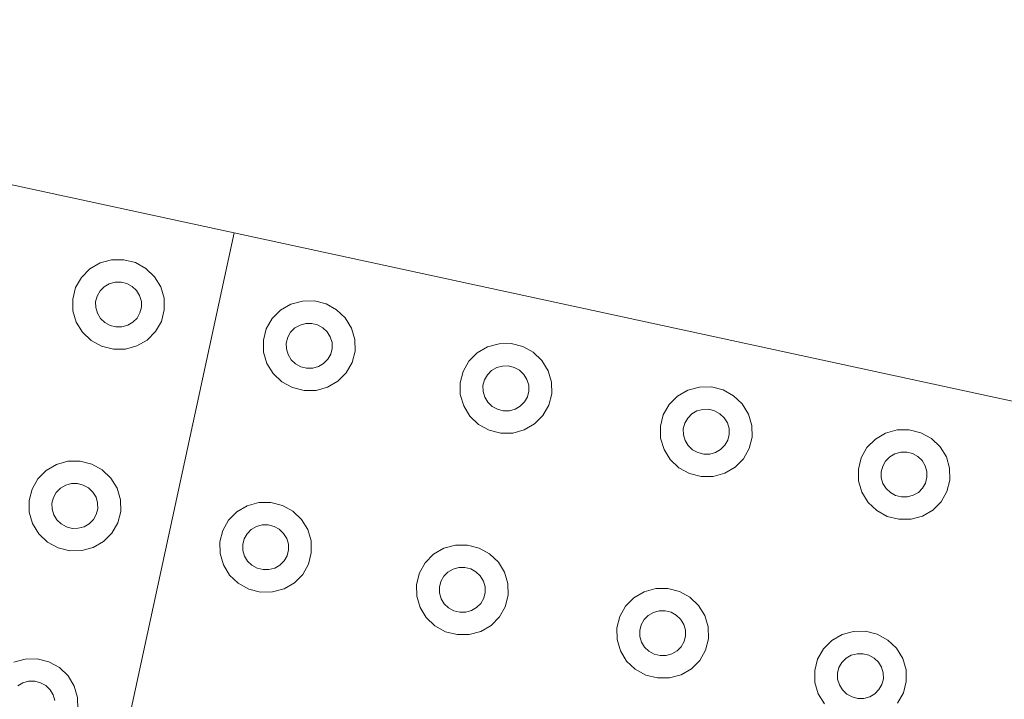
# Model space of a CAD drawing. Extents: x 5066 to 9756, y -2696 to -1109.
# Tile 152 of 248: x 9404.551 to 9405.04, y -2587.523 to -2587.185. Entities that reach past the tile are written whole.
import ezdxf

# ---------------------------------------------------------------- set-up
doc = ezdxf.new("R2010")
doc.units = 0
doc.header["$MEASUREMENT"] = 0
doc.layers.add('IFC-Elemento construtivo genérico-Contorno', color=253, linetype='CONTINUOUS', lineweight=5)

msp = doc.modelspace()

# ---------------------------------------------------------------- linework, layer by layer
at = {"layer": 'IFC-Elemento construtivo genérico-Contorno', "color": 8, "lineweight": 5}
for p, q in [((9404.16925, -2587.18525), (9404.65792, -2587.29106)), ((9404.5521, -2587.77973), (9404.65792, -2587.29106)), ((9404.65792, -2587.29106), (9405.14659, -2587.39687)), ((9404.58624, -2587.30897), (9404.59136, -2587.306)), ((9404.59136, -2587.306), (9404.5971, -2587.30444)), ((9404.5971, -2587.30444), (9404.60308, -2587.30438)), ((9404.60308, -2587.30438), (9404.60886, -2587.30585)), ((9404.60886, -2587.30585), (9404.61409, -2587.30872)), ((9404.5821, -2587.31314), (9404.58624, -2587.30897)), ((9404.61409, -2587.30872), (9404.61839, -2587.31281)), ((9404.57921, -2587.31823), (9404.5821, -2587.31314)), ((9404.59339, -2587.31779), (9404.59593, -2587.31631)), ((9404.59593, -2587.31631), (9404.59878, -2587.31552)), ((9404.59878, -2587.31552), (9404.60179, -2587.3155)), ((9404.60179, -2587.3155), (9404.60468, -2587.31623)), ((9404.60468, -2587.31623), (9404.6073, -2587.31766)), ((9404.61839, -2587.31281), (9404.62148, -2587.31785)), ((9404.57777, -2587.32389), (9404.57921, -2587.31823)), ((9404.58988, -2587.32242), (9404.59132, -2587.31987)), ((9404.59132, -2587.31987), (9404.59339, -2587.31779)), ((9404.6073, -2587.31766), (9404.60945, -2587.31971)), ((9404.60945, -2587.31971), (9404.61097, -2587.32223)), ((9404.62148, -2587.31785), (9404.62312, -2587.32348)), ((9404.57777, -2587.32389), (9404.57788, -2587.32973)), ((9404.58913, -2587.32525), (9404.58988, -2587.32242)), ((9404.58913, -2587.32525), (9404.58921, -2587.32817)), ((9404.61097, -2587.32223), (9404.61183, -2587.32505)), ((9404.61183, -2587.32505), (9404.61187, -2587.32797)), ((9404.62312, -2587.32348), (9404.62323, -2587.32933)), ((9404.68089, -2587.32946), (9404.68601, -2587.3265)), ((9404.68601, -2587.3265), (9404.69175, -2587.32493)), ((9404.69175, -2587.32493), (9404.69773, -2587.32487)), ((9404.69773, -2587.32487), (9404.70351, -2587.32634)), ((9404.70351, -2587.32634), (9404.70874, -2587.32921)), ((9404.57788, -2587.32973), (9404.57956, -2587.33536)), ((9404.58921, -2587.32817), (9404.59003, -2587.33099)), ((9404.59003, -2587.33099), (9404.59155, -2587.3335)), ((9404.60972, -2587.33334), (9404.61116, -2587.3308)), ((9404.61116, -2587.3308), (9404.61187, -2587.32797)), ((9404.62179, -2587.33499), (9404.62323, -2587.32933)), ((9404.67675, -2587.33363), (9404.68089, -2587.32946)), ((9404.70874, -2587.32921), (9404.71304, -2587.33331)), ((9404.57956, -2587.33536), (9404.58261, -2587.3404)), ((9404.59155, -2587.3335), (9404.5937, -2587.33555)), ((9404.5937, -2587.33555), (9404.59632, -2587.33699)), ((9404.60507, -2587.33691), (9404.60765, -2587.33543)), ((9404.60765, -2587.33543), (9404.60972, -2587.33334)), ((9404.6189, -2587.34008), (9404.62179, -2587.33499)), ((9404.67386, -2587.33872), (9404.67675, -2587.33363)), ((9404.69058, -2587.3368), (9404.69343, -2587.33602)), ((9404.69343, -2587.33602), (9404.69644, -2587.33599)), ((9404.69644, -2587.33599), (9404.69933, -2587.33672)), ((9404.69933, -2587.33672), (9404.70195, -2587.33816)), ((9404.71304, -2587.33331), (9404.71613, -2587.33834)), ((9404.58261, -2587.3404), (9404.58695, -2587.34449)), ((9404.59632, -2587.33699), (9404.59921, -2587.33772)), ((9404.59921, -2587.33772), (9404.60222, -2587.33769)), ((9404.60222, -2587.33769), (9404.60507, -2587.33691)), ((9404.61476, -2587.34425), (9404.6189, -2587.34008)), ((9404.67241, -2587.34438), (9404.67386, -2587.33872)), ((9404.68452, -2587.34291), (9404.68593, -2587.34037)), ((9404.68593, -2587.34037), (9404.688, -2587.33828)), ((9404.688, -2587.33828), (9404.69058, -2587.3368)), ((9404.70195, -2587.33816), (9404.70409, -2587.3402)), ((9404.70409, -2587.3402), (9404.70562, -2587.34272)), ((9404.71613, -2587.33834), (9404.71777, -2587.34398)), ((9404.58695, -2587.34449), (9404.59214, -2587.34737)), ((9404.60964, -2587.34721), (9404.61476, -2587.34425)), ((9404.67241, -2587.34438), (9404.67253, -2587.35023)), ((9404.68378, -2587.34574), (9404.68452, -2587.34291)), ((9404.68378, -2587.34574), (9404.68386, -2587.34866)), ((9404.70562, -2587.34272), (9404.70648, -2587.34554)), ((9404.70648, -2587.34554), (9404.70652, -2587.34846)), ((9404.71777, -2587.34398), (9404.71788, -2587.34982)), ((9404.78363, -2587.34763), (9404.78937, -2587.34607)), ((9404.78937, -2587.34607), (9404.79534, -2587.34601)), ((9404.79534, -2587.34601), (9404.80113, -2587.34748)), ((9404.59214, -2587.34737), (9404.59796, -2587.34883)), ((9404.59796, -2587.34883), (9404.6039, -2587.34878)), ((9404.6039, -2587.34878), (9404.60964, -2587.34721)), ((9404.67253, -2587.35023), (9404.67417, -2587.35586)), ((9404.68386, -2587.34866), (9404.68468, -2587.35148)), ((9404.70437, -2587.35383), (9404.70581, -2587.35129)), ((9404.70581, -2587.35129), (9404.70652, -2587.34846)), ((9404.71644, -2587.35548), (9404.71788, -2587.34982)), ((9404.77437, -2587.35477), (9404.77851, -2587.3506)), ((9404.77851, -2587.3506), (9404.78363, -2587.34763)), ((9404.80113, -2587.34748), (9404.80636, -2587.35035)), ((9404.80636, -2587.35035), (9404.81066, -2587.35445)), ((9404.67417, -2587.35586), (9404.67726, -2587.3609)), ((9404.68468, -2587.35148), (9404.6862, -2587.354)), ((9404.6862, -2587.354), (9404.68835, -2587.35605)), ((9404.68835, -2587.35605), (9404.69097, -2587.35748)), ((9404.69972, -2587.3574), (9404.7023, -2587.35592)), ((9404.7023, -2587.35592), (9404.70437, -2587.35383)), ((9404.71355, -2587.36057), (9404.71644, -2587.35548)), ((9404.77148, -2587.35986), (9404.77437, -2587.35477)), ((9404.81066, -2587.35445), (9404.81374, -2587.35948)), ((9404.67726, -2587.3609), (9404.68155, -2587.36499)), ((9404.69097, -2587.35748), (9404.69386, -2587.35821)), ((9404.69386, -2587.35821), (9404.69687, -2587.35819)), ((9404.69687, -2587.35819), (9404.69972, -2587.3574)), ((9404.70941, -2587.36474), (9404.71355, -2587.36057)), ((9404.77003, -2587.36552), (9404.77148, -2587.35986)), ((9404.78359, -2587.36151), (9404.78566, -2587.35942)), ((9404.78566, -2587.35942), (9404.7882, -2587.35794)), ((9404.7882, -2587.35794), (9404.79105, -2587.35716)), ((9404.79105, -2587.35716), (9404.79405, -2587.35713)), ((9404.79405, -2587.35713), (9404.79695, -2587.35786)), ((9404.79695, -2587.35786), (9404.79956, -2587.35929)), ((9404.79956, -2587.35929), (9404.80171, -2587.36134)), ((9404.81374, -2587.35948), (9404.81538, -2587.36511)), ((9404.68155, -2587.36499), (9404.68679, -2587.36786)), ((9404.70429, -2587.36771), (9404.70941, -2587.36474)), ((9404.77003, -2587.36552), (9404.77015, -2587.37136)), ((9404.7814, -2587.36688), (9404.78214, -2587.36405)), ((9404.78214, -2587.36405), (9404.78359, -2587.36151)), ((9404.80171, -2587.36134), (9404.80323, -2587.36386)), ((9404.80323, -2587.36386), (9404.80409, -2587.36668)), ((9404.81538, -2587.36511), (9404.8155, -2587.37096)), ((9404.68679, -2587.36786), (9404.69261, -2587.36932)), ((9404.69261, -2587.36932), (9404.69855, -2587.36927)), ((9404.69855, -2587.36927), (9404.70429, -2587.36771)), ((9404.7814, -2587.36688), (9404.78148, -2587.3698)), ((9404.78148, -2587.3698), (9404.7823, -2587.37262)), ((9404.80343, -2587.37243), (9404.80413, -2587.3696)), ((9404.80409, -2587.36668), (9404.80413, -2587.3696)), ((9404.81405, -2587.37662), (9404.8155, -2587.37096)), ((9404.87792, -2587.37213), (9404.88304, -2587.36916)), ((9404.88304, -2587.36916), (9404.88878, -2587.36759)), ((9404.88878, -2587.36759), (9404.89476, -2587.36754)), ((9404.89476, -2587.36754), (9404.90054, -2587.36901)), ((9404.90054, -2587.36901), (9404.90577, -2587.37188)), ((9404.77015, -2587.37136), (9404.77183, -2587.37699)), ((9404.7823, -2587.37262), (9404.78382, -2587.37513)), ((9404.78382, -2587.37513), (9404.78597, -2587.37718)), ((9404.79991, -2587.37706), (9404.80198, -2587.37497)), ((9404.80198, -2587.37497), (9404.80343, -2587.37243)), ((9404.87378, -2587.3763), (9404.87792, -2587.37213)), ((9404.90577, -2587.37188), (9404.91007, -2587.37597)), ((9404.77183, -2587.37699), (9404.77488, -2587.38203)), ((9404.78597, -2587.37718), (9404.78859, -2587.37862)), ((9404.78859, -2587.37862), (9404.79148, -2587.37935)), ((9404.79148, -2587.37935), (9404.79448, -2587.37932)), ((9404.79448, -2587.37932), (9404.79734, -2587.37854)), ((9404.79734, -2587.37854), (9404.79991, -2587.37706)), ((9404.81116, -2587.38171), (9404.81405, -2587.37662)), ((9404.87089, -2587.38139), (9404.87378, -2587.3763)), ((9404.88507, -2587.38095), (9404.88761, -2587.37946)), ((9404.88761, -2587.37946), (9404.8905, -2587.37868)), ((9404.8905, -2587.37868), (9404.89347, -2587.37865)), ((9404.89347, -2587.37865), (9404.89636, -2587.37939)), ((9404.89636, -2587.37939), (9404.89898, -2587.38082)), ((9404.91007, -2587.37597), (9404.91316, -2587.38101)), ((9404.77488, -2587.38203), (9404.77921, -2587.38612)), ((9404.80702, -2587.38588), (9404.81116, -2587.38171)), ((9404.86948, -2587.38705), (9404.87089, -2587.38139)), ((9404.88081, -2587.38841), (9404.88155, -2587.38558)), ((9404.88155, -2587.38558), (9404.883, -2587.38303)), ((9404.883, -2587.38303), (9404.88507, -2587.38095)), ((9404.89898, -2587.38082), (9404.90113, -2587.38287)), ((9404.90113, -2587.38287), (9404.90269, -2587.38539)), ((9404.90269, -2587.38539), (9404.90351, -2587.38821)), ((9404.91316, -2587.38101), (9404.9148, -2587.38664)), ((9404.77921, -2587.38612), (9404.78441, -2587.389)), ((9404.78441, -2587.389), (9404.79023, -2587.39046)), ((9404.79023, -2587.39046), (9404.7962, -2587.39041)), ((9404.7962, -2587.39041), (9404.80191, -2587.38884)), ((9404.80191, -2587.38884), (9404.80702, -2587.38588)), ((9404.86948, -2587.38705), (9404.86956, -2587.39289)), ((9404.88081, -2587.38841), (9404.88089, -2587.39133)), ((9404.90351, -2587.38821), (9404.90355, -2587.39112)), ((9404.9148, -2587.38664), (9404.91491, -2587.39249)), ((9404.97613, -2587.3934), (9404.98124, -2587.39042)), ((9404.98124, -2587.39042), (9404.98698, -2587.38886)), ((9404.98698, -2587.38886), (9404.99296, -2587.38881)), ((9404.99296, -2587.38881), (9404.99874, -2587.39027)), ((9404.99874, -2587.39027), (9405.00398, -2587.39314)), ((9404.86956, -2587.39289), (9404.87124, -2587.39852)), ((9404.88089, -2587.39133), (9404.88171, -2587.39415)), ((9404.88171, -2587.39415), (9404.88327, -2587.39666)), ((9404.9014, -2587.3965), (9404.90284, -2587.39396)), ((9404.90284, -2587.39396), (9404.90355, -2587.39112)), ((9404.91347, -2587.39815), (9404.91491, -2587.39249)), ((9404.97198, -2587.39757), (9404.97613, -2587.3934)), ((9405.00398, -2587.39314), (9405.00827, -2587.39724)), ((9404.87124, -2587.39852), (9404.87433, -2587.40356)), ((9404.88327, -2587.39666), (9404.88542, -2587.39871)), ((9404.88542, -2587.39871), (9404.888, -2587.40015)), ((9404.888, -2587.40015), (9404.89093, -2587.40088)), ((9404.8939, -2587.40085), (9404.89675, -2587.40007)), ((9404.89675, -2587.40007), (9404.89933, -2587.39859)), ((9404.89933, -2587.39859), (9404.9014, -2587.3965)), ((9404.91062, -2587.40323), (9404.91347, -2587.39815)), ((9404.96909, -2587.40265), (9404.97198, -2587.39757)), ((9404.98581, -2587.40073), (9404.9887, -2587.39994)), ((9404.9887, -2587.39994), (9404.99167, -2587.39992)), ((9404.99167, -2587.39992), (9404.99456, -2587.40065)), ((9405.00827, -2587.39724), (9405.01136, -2587.40227)), ((9404.56972, -2587.40601), (9404.57542, -2587.40445)), ((9404.57542, -2587.40445), (9404.5814, -2587.4044)), ((9404.5814, -2587.4044), (9404.58722, -2587.40586)), ((9404.87433, -2587.40356), (9404.87863, -2587.40765)), ((9404.89093, -2587.40088), (9404.8939, -2587.40085)), ((9404.90648, -2587.4074), (9404.91062, -2587.40323)), ((9404.96769, -2587.40831), (9404.96909, -2587.40265)), ((9404.97976, -2587.40684), (9404.9812, -2587.4043)), ((9404.9812, -2587.4043), (9404.98327, -2587.40221)), ((9404.98327, -2587.40221), (9404.98581, -2587.40073)), ((9404.99456, -2587.40065), (9404.99718, -2587.40209)), ((9404.99718, -2587.40209), (9404.99933, -2587.40413)), ((9404.99933, -2587.40413), (9405.00089, -2587.40665)), ((9405.01136, -2587.40227), (9405.013, -2587.4079)), ((9404.56046, -2587.41315), (9404.5646, -2587.40898)), ((9404.5646, -2587.40898), (9404.56972, -2587.40601)), ((9404.58722, -2587.40586), (9404.59241, -2587.40873)), ((9404.59241, -2587.40873), (9404.59671, -2587.41282)), ((9404.87863, -2587.40765), (9404.88386, -2587.41053)), ((9404.90136, -2587.41037), (9404.90648, -2587.4074)), ((9404.96769, -2587.40831), (9404.96777, -2587.41416)), ((9404.97902, -2587.40967), (9404.97976, -2587.40684)), ((9404.97902, -2587.40967), (9404.97909, -2587.41259)), ((9405.00089, -2587.40665), (9405.00171, -2587.40947)), ((9405.00171, -2587.40947), (9405.00175, -2587.41239)), ((9405.013, -2587.4079), (9405.01312, -2587.41375)), ((9404.55757, -2587.41824), (9404.56046, -2587.41315)), ((9404.59671, -2587.41282), (9404.5998, -2587.41786)), ((9404.88386, -2587.41053), (9404.88964, -2587.41199)), ((9404.88964, -2587.41199), (9404.89562, -2587.41194)), ((9404.89562, -2587.41194), (9404.90136, -2587.41037)), ((9404.96777, -2587.41416), (9404.96945, -2587.41979)), ((9404.97909, -2587.41259), (9404.97991, -2587.41541)), ((9405.00105, -2587.41522), (9405.00175, -2587.41239)), ((9405.01167, -2587.41941), (9405.01312, -2587.41375)), ((9404.55613, -2587.4239), (9404.55757, -2587.41824)), ((9404.56964, -2587.41988), (9404.57171, -2587.4178)), ((9404.57171, -2587.4178), (9404.57429, -2587.41632)), ((9404.57429, -2587.41632), (9404.57714, -2587.41553)), ((9404.57714, -2587.41553), (9404.58011, -2587.4155)), ((9404.58011, -2587.4155), (9404.58304, -2587.41624)), ((9404.58304, -2587.41624), (9404.58566, -2587.41767)), ((9404.58566, -2587.41767), (9404.5878, -2587.41972)), ((9404.5878, -2587.41972), (9404.58933, -2587.42224)), ((9404.5998, -2587.41786), (9404.60148, -2587.42349)), ((9404.96945, -2587.41979), (9404.97253, -2587.42482)), ((9404.97991, -2587.41541), (9404.98144, -2587.41793)), ((9404.98144, -2587.41793), (9404.98363, -2587.41997)), ((9404.99753, -2587.41985), (9404.9996, -2587.41776)), ((9404.9996, -2587.41776), (9405.00105, -2587.41522)), ((9405.00878, -2587.4245), (9405.01167, -2587.41941)), ((9404.55613, -2587.4239), (9404.55624, -2587.42974)), ((9404.56749, -2587.42526), (9404.5682, -2587.42243)), ((9404.5682, -2587.42243), (9404.56964, -2587.41988)), ((9404.58933, -2587.42224), (9404.59015, -2587.42506)), ((9404.60148, -2587.42349), (9404.60159, -2587.42934)), ((9404.98363, -2587.41997), (9404.9862, -2587.42141)), ((9404.9862, -2587.42141), (9404.98913, -2587.42214)), ((9404.98913, -2587.42214), (9404.9921, -2587.42212)), ((9404.9921, -2587.42212), (9404.99495, -2587.42133)), ((9404.99495, -2587.42133), (9404.99753, -2587.41985)), ((9405.00464, -2587.42867), (9405.00878, -2587.4245)), ((9404.56749, -2587.42526), (9404.56753, -2587.42818)), ((9404.56753, -2587.42818), (9404.56835, -2587.431)), ((9404.58948, -2587.43081), (9404.59023, -2587.42798)), ((9404.59015, -2587.42506), (9404.59023, -2587.42798)), ((9404.60015, -2587.435), (9404.60159, -2587.42934)), ((9404.65511, -2587.43364), (9404.65925, -2587.42947)), ((9404.65925, -2587.42947), (9404.66433, -2587.42651)), ((9404.66433, -2587.42651), (9404.67007, -2587.42494)), ((9404.67007, -2587.42494), (9404.67605, -2587.42489)), ((9404.67605, -2587.42489), (9404.68187, -2587.42635)), ((9404.68187, -2587.42635), (9404.68706, -2587.42923)), ((9404.68706, -2587.42923), (9404.69136, -2587.43332)), ((9404.97253, -2587.42482), (9404.97683, -2587.42892)), ((9404.97683, -2587.42892), (9404.98202, -2587.43179)), ((9404.99956, -2587.43164), (9405.00464, -2587.42867)), ((9404.55624, -2587.42974), (9404.55788, -2587.43538)), ((9404.56835, -2587.431), (9404.56991, -2587.43352)), ((9404.56991, -2587.43352), (9404.57206, -2587.43556)), ((9404.58597, -2587.43544), (9404.58804, -2587.43335)), ((9404.58804, -2587.43335), (9404.58948, -2587.43081)), ((9404.65222, -2587.43873), (9404.65511, -2587.43364)), ((9404.69136, -2587.43332), (9404.69445, -2587.43836)), ((9404.98202, -2587.43179), (9404.98784, -2587.43325)), ((9404.98784, -2587.43325), (9404.99382, -2587.4332)), ((9404.99382, -2587.4332), (9404.99956, -2587.43164)), ((9404.55788, -2587.43538), (9404.56097, -2587.44041)), ((9404.57206, -2587.43556), (9404.57468, -2587.437)), ((9404.57468, -2587.437), (9404.57757, -2587.43773)), ((9404.57757, -2587.43773), (9404.58054, -2587.43771)), ((9404.58054, -2587.43771), (9404.58343, -2587.43692)), ((9404.58343, -2587.43692), (9404.58597, -2587.43544)), ((9404.59726, -2587.44008), (9404.60015, -2587.435)), ((9404.65077, -2587.44439), (9404.65222, -2587.43873)), ((9404.66429, -2587.44038), (9404.66636, -2587.43829)), ((9404.66636, -2587.43829), (9404.66894, -2587.43681)), ((9404.66894, -2587.43681), (9404.67179, -2587.43603)), ((9404.67179, -2587.43603), (9404.67476, -2587.436)), ((9404.67476, -2587.436), (9404.67769, -2587.43673)), ((9404.67769, -2587.43673), (9404.68027, -2587.43817)), ((9404.68027, -2587.43817), (9404.68245, -2587.44022)), ((9404.69445, -2587.43836), (9404.69613, -2587.44399)), ((9404.56097, -2587.44041), (9404.56527, -2587.44451)), ((9404.588, -2587.44722), (9404.59312, -2587.44425)), ((9404.59312, -2587.44425), (9404.59726, -2587.44008)), ((9404.66214, -2587.44575), (9404.66284, -2587.44292)), ((9404.66284, -2587.44292), (9404.66429, -2587.44038)), ((9404.68245, -2587.44022), (9404.68398, -2587.44273)), ((9404.68398, -2587.44273), (9404.6848, -2587.44555)), ((9404.69613, -2587.44399), (9404.6962, -2587.44983)), ((9404.56527, -2587.44451), (9404.5705, -2587.44738)), ((9404.5705, -2587.44738), (9404.57628, -2587.44884)), ((9404.57628, -2587.44884), (9404.58226, -2587.44879)), ((9404.58226, -2587.44879), (9404.588, -2587.44722)), ((9404.65077, -2587.44439), (9404.65089, -2587.45024)), ((9404.66214, -2587.44575), (9404.66218, -2587.44867)), ((9404.66218, -2587.44867), (9404.663, -2587.45149)), ((9404.68413, -2587.4513), (9404.68488, -2587.44847)), ((9404.6848, -2587.44555), (9404.68488, -2587.44847)), ((9404.75687, -2587.45061), (9404.76198, -2587.44764)), ((9404.76198, -2587.44764), (9404.76769, -2587.44608)), ((9404.76769, -2587.44608), (9404.77366, -2587.44603)), ((9404.77366, -2587.44603), (9404.77948, -2587.44749)), ((9404.77948, -2587.44749), (9404.78468, -2587.45036)), ((9404.65089, -2587.45024), (9404.65253, -2587.45587)), ((9404.663, -2587.45149), (9404.66456, -2587.45401)), ((9404.66456, -2587.45401), (9404.66671, -2587.45606)), ((9404.68062, -2587.45593), (9404.68269, -2587.45384)), ((9404.68269, -2587.45384), (9404.68413, -2587.4513)), ((9404.6948, -2587.45549), (9404.6962, -2587.44983)), ((9404.75273, -2587.45478), (9404.75687, -2587.45061)), ((9404.78468, -2587.45036), (9404.78902, -2587.45446)), ((9404.65253, -2587.45587), (9404.65562, -2587.46091)), ((9404.66671, -2587.45606), (9404.66933, -2587.4575)), ((9404.66933, -2587.4575), (9404.67222, -2587.45822)), ((9404.67222, -2587.45822), (9404.67519, -2587.4582)), ((9404.67519, -2587.4582), (9404.67808, -2587.45741)), ((9404.67808, -2587.45741), (9404.68062, -2587.45593)), ((9404.69191, -2587.46058), (9404.6948, -2587.45549)), ((9404.74984, -2587.45987), (9404.75273, -2587.45478)), ((9404.76398, -2587.45943), (9404.76655, -2587.45795)), ((9404.76655, -2587.45795), (9404.76941, -2587.45717)), ((9404.76941, -2587.45717), (9404.77241, -2587.45714)), ((9404.77241, -2587.45714), (9404.7753, -2587.45787)), ((9404.7753, -2587.45787), (9404.77792, -2587.45931)), ((9404.78902, -2587.45446), (9404.79206, -2587.45949)), ((9404.65562, -2587.46091), (9404.65991, -2587.465)), ((9404.68777, -2587.46475), (9404.69191, -2587.46058)), ((9404.74839, -2587.46553), (9404.74984, -2587.45987)), ((9404.76046, -2587.46406), (9404.76191, -2587.46152)), ((9404.76191, -2587.46152), (9404.76398, -2587.45943)), ((9404.77792, -2587.45931), (9404.78007, -2587.46135)), ((9404.78007, -2587.46135), (9404.78159, -2587.46387)), ((9404.79206, -2587.45949), (9404.79374, -2587.46512)), ((9404.65991, -2587.465), (9404.66515, -2587.46788)), ((9404.66515, -2587.46788), (9404.67093, -2587.46934)), ((9404.67691, -2587.46928), (9404.68265, -2587.46772)), ((9404.68265, -2587.46772), (9404.68777, -2587.46475)), ((9404.74839, -2587.46553), (9404.74851, -2587.47138)), ((9404.75976, -2587.46689), (9404.76046, -2587.46406)), ((9404.75976, -2587.46689), (9404.7598, -2587.46981)), ((9404.78159, -2587.46387), (9404.78241, -2587.46669)), ((9404.78241, -2587.46669), (9404.78249, -2587.46961)), ((9404.79374, -2587.46512), (9404.79386, -2587.47097)), ((9404.8614, -2587.46917), (9404.86714, -2587.46761)), ((9404.86714, -2587.46761), (9404.87312, -2587.46756)), ((9404.87312, -2587.46756), (9404.8789, -2587.46902)), ((9404.67093, -2587.46934), (9404.67691, -2587.46928)), ((9404.74851, -2587.47138), (9404.75015, -2587.47701)), ((9404.7598, -2587.46981), (9404.76066, -2587.47263)), ((9404.76066, -2587.47263), (9404.76218, -2587.47515)), ((9404.7803, -2587.47498), (9404.78175, -2587.47244)), ((9404.78175, -2587.47244), (9404.78249, -2587.46961)), ((9404.79241, -2587.47663), (9404.79386, -2587.47097)), ((9404.85214, -2587.47631), (9404.85628, -2587.47214)), ((9404.85628, -2587.47214), (9404.8614, -2587.46917)), ((9404.8789, -2587.46902), (9404.88413, -2587.47189)), ((9404.88413, -2587.47189), (9404.88843, -2587.47598)), ((9404.75015, -2587.47701), (9404.75323, -2587.48204)), ((9404.76218, -2587.47515), (9404.76433, -2587.47719)), ((9404.76433, -2587.47719), (9404.76695, -2587.47863)), ((9404.7757, -2587.47855), (9404.77823, -2587.47707)), ((9404.77823, -2587.47707), (9404.7803, -2587.47498)), ((9404.78952, -2587.48172), (9404.79241, -2587.47663)), ((9404.84925, -2587.4814), (9404.85214, -2587.47631)), ((9404.88843, -2587.47598), (9404.89152, -2587.48102)), ((9404.75323, -2587.48204), (9404.75753, -2587.48614)), ((9404.76695, -2587.47863), (9404.76984, -2587.47936)), ((9404.76984, -2587.47936), (9404.7728, -2587.47934)), ((9404.7728, -2587.47934), (9404.7757, -2587.47855)), ((9404.78538, -2587.48589), (9404.78952, -2587.48172)), ((9404.8478, -2587.48706), (9404.84925, -2587.4814)), ((9404.85988, -2587.48559), (9404.86132, -2587.48304)), ((9404.86132, -2587.48304), (9404.86339, -2587.48096)), ((9404.86339, -2587.48096), (9404.86597, -2587.47947)), ((9404.86597, -2587.47947), (9404.86882, -2587.47869)), ((9404.86882, -2587.47869), (9404.87183, -2587.47866)), ((9404.87183, -2587.47866), (9404.87472, -2587.4794)), ((9404.87472, -2587.4794), (9404.87734, -2587.48083)), ((9404.87734, -2587.48083), (9404.87948, -2587.48288)), ((9404.87948, -2587.48288), (9404.88101, -2587.4854)), ((9404.89152, -2587.48102), (9404.89316, -2587.48665)), ((9404.75753, -2587.48614), (9404.76277, -2587.48902)), ((9404.78027, -2587.48886), (9404.78538, -2587.48589)), ((9404.8478, -2587.48706), (9404.84792, -2587.4929)), ((9404.85917, -2587.48842), (9404.85988, -2587.48559)), ((9404.88101, -2587.4854), (9404.88183, -2587.48821)), ((9404.88183, -2587.48821), (9404.88191, -2587.49114)), ((9404.89316, -2587.48665), (9404.89327, -2587.4925)), ((9404.76277, -2587.48902), (9404.76855, -2587.49048)), ((9404.76855, -2587.49048), (9404.77452, -2587.49042)), ((9404.77452, -2587.49042), (9404.78027, -2587.48886)), ((9404.84792, -2587.4929), (9404.84956, -2587.49854)), ((9404.85917, -2587.48842), (9404.85925, -2587.49134)), ((9404.85925, -2587.49134), (9404.86007, -2587.49416)), ((9404.8812, -2587.49397), (9404.88191, -2587.49114)), ((9404.89183, -2587.49816), (9404.89327, -2587.4925)), ((9404.95448, -2587.49341), (9404.9596, -2587.49044)), ((9404.9596, -2587.49044), (9404.96534, -2587.48887)), ((9404.96534, -2587.48887), (9404.97128, -2587.48882)), ((9404.97128, -2587.48882), (9404.9771, -2587.49028)), ((9404.9771, -2587.49028), (9404.98234, -2587.49316)), ((9404.86007, -2587.49416), (9404.86159, -2587.49668)), ((9404.86159, -2587.49668), (9404.86374, -2587.49872)), ((9404.87769, -2587.4986), (9404.87976, -2587.49651)), ((9404.87976, -2587.49651), (9404.8812, -2587.49397)), ((9404.94745, -2587.50266), (9404.95034, -2587.49758)), ((9404.95034, -2587.49758), (9404.95448, -2587.49341)), ((9404.98234, -2587.49316), (9404.98663, -2587.49725)), ((9404.98663, -2587.49725), (9404.98972, -2587.50229)), ((9404.54847, -2587.50414), (9404.55421, -2587.50258)), ((9404.55421, -2587.50258), (9404.56015, -2587.50252)), ((9404.56015, -2587.50252), (9404.56597, -2587.50398)), ((9404.84956, -2587.49854), (9404.85265, -2587.50357)), ((9404.86374, -2587.49872), (9404.86636, -2587.50016)), ((9404.86636, -2587.50016), (9404.86925, -2587.50089)), ((9404.86925, -2587.50089), (9404.87226, -2587.50087)), ((9404.87226, -2587.50087), (9404.87511, -2587.50008)), ((9404.87511, -2587.50008), (9404.87769, -2587.4986)), ((9404.88894, -2587.50324), (9404.89183, -2587.49816)), ((9404.94601, -2587.50832), (9404.94745, -2587.50266)), ((9404.95952, -2587.50431), (9404.96159, -2587.50222)), ((9404.96159, -2587.50222), (9404.96417, -2587.50074)), ((9404.96417, -2587.50074), (9404.96702, -2587.49996)), ((9404.96702, -2587.49996), (9404.97003, -2587.49993)), ((9404.97003, -2587.49993), (9404.97292, -2587.50066)), ((9404.97292, -2587.50066), (9404.97554, -2587.5021)), ((9404.97554, -2587.5021), (9404.97769, -2587.50415)), ((9404.98972, -2587.50229), (9404.99136, -2587.50792)), ((9404.56597, -2587.50398), (9404.57116, -2587.50686)), ((9404.57116, -2587.50686), (9404.5755, -2587.51095)), ((9404.85265, -2587.50357), (9404.85695, -2587.50767)), ((9404.85695, -2587.50767), (9404.86218, -2587.51054)), ((9404.87968, -2587.51038), (9404.8848, -2587.50741)), ((9404.8848, -2587.50741), (9404.88894, -2587.50324)), ((9404.95738, -2587.50968), (9404.95808, -2587.50685)), ((9404.95808, -2587.50685), (9404.95952, -2587.50431)), ((9404.97769, -2587.50415), (9404.97921, -2587.50666)), ((9404.97921, -2587.50666), (9404.98003, -2587.50948)), ((9404.5755, -2587.51095), (9404.57855, -2587.51599)), ((9404.86218, -2587.51054), (9404.868, -2587.512)), ((9404.868, -2587.512), (9404.87394, -2587.51195)), ((9404.87394, -2587.51195), (9404.87968, -2587.51038)), ((9404.94601, -2587.50832), (9404.94613, -2587.51417)), ((9404.95738, -2587.50968), (9404.95741, -2587.5126)), ((9404.95741, -2587.5126), (9404.95827, -2587.51542)), ((9404.97937, -2587.51523), (9404.98011, -2587.5124)), ((9404.98003, -2587.50948), (9404.98011, -2587.5124)), ((9404.99136, -2587.50792), (9404.99148, -2587.51376)), ((9404.55046, -2587.51592), (9404.55304, -2587.51444)), ((9404.55304, -2587.51444), (9404.55589, -2587.51366)), ((9404.55589, -2587.51366), (9404.5589, -2587.51363)), ((9404.5589, -2587.51363), (9404.56179, -2587.51436)), ((9404.56179, -2587.51436), (9404.56441, -2587.5158)), ((9404.56441, -2587.5158), (9404.56655, -2587.51785)), ((9404.57855, -2587.51599), (9404.58023, -2587.52162)), ((9404.94613, -2587.51417), (9404.94777, -2587.5198)), ((9404.95827, -2587.51542), (9404.9598, -2587.51794)), ((9404.97792, -2587.51778), (9404.97937, -2587.51523)), ((9404.99003, -2587.51942), (9404.99148, -2587.51376)), ((9404.56655, -2587.51785), (9404.56808, -2587.52036)), ((9404.56808, -2587.52036), (9404.5689, -2587.52318)), ((9404.58023, -2587.52162), (9404.58034, -2587.52746)), ((9404.94777, -2587.5198), (9404.95085, -2587.52484)), ((9404.9598, -2587.51794), (9404.96195, -2587.51999)), ((9404.96195, -2587.51999), (9404.96456, -2587.52142)), ((9404.96456, -2587.52142), (9404.96745, -2587.52216)), ((9404.96745, -2587.52216), (9404.97046, -2587.52213)), ((9404.97046, -2587.52213), (9404.97331, -2587.52134)), ((9404.97331, -2587.52134), (9404.97585, -2587.51986)), ((9404.97585, -2587.51986), (9404.97792, -2587.51778)), ((9404.98714, -2587.52451), (9404.99003, -2587.51942))]:
    msp.add_line(p, q, dxfattribs=at)

doc.saveas('drawing.dxf')
